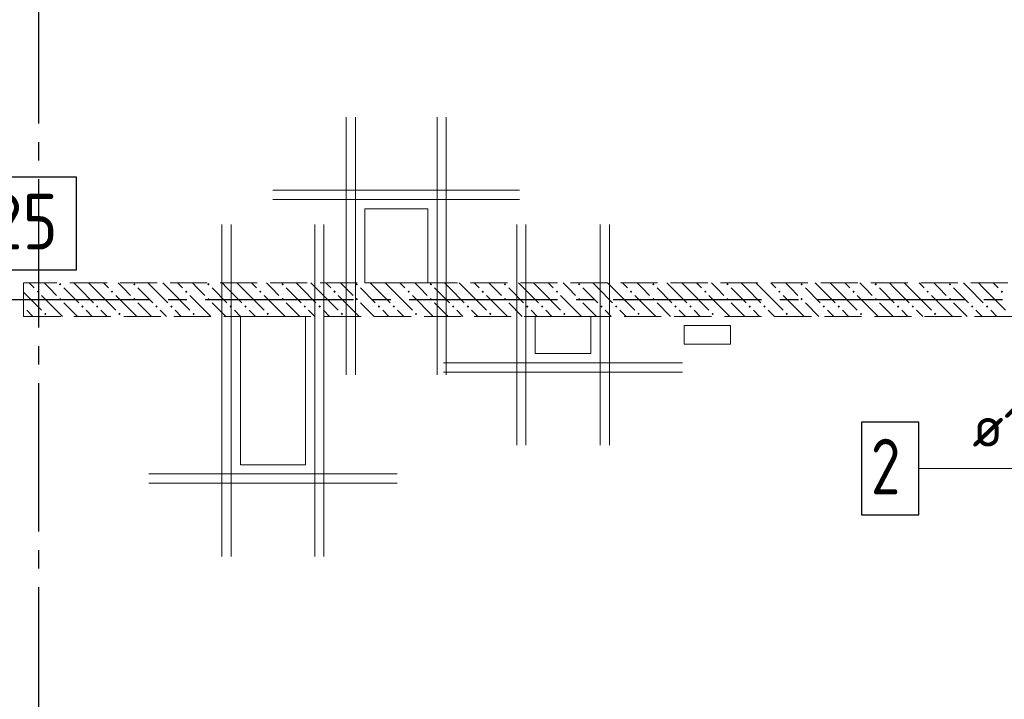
# Model space of a CAD drawing. Header units: millimetres. Extents: x 0 to 43617, y 0 to 59400.
# Tile 41 of 45: x 16223 to 21534, y 48015 to 51680. Entities that reach past the tile are written whole.
import ezdxf

# ---------------------------------------------------------------- set-up
doc = ezdxf.new("R2010")
doc.units = ezdxf.units.MM
doc.linetypes.add('______2', pattern=[270, 200, -70])
doc.linetypes.add('______5', pattern=[1100, 800, -100, 100, -100])
for name, color, linetype, lineweight in [('ДОП Низ по У', 7, 'Continuous', 25), ('Обрамление П-обр. равн.', 7, 'Continuous', 25), ('Обрамление проемов стержнями', 7, 'Continuous', 25), ('Оси', 40, '______5', 18), ('Позиционная метка номер позиции', 7, 'Continuous', 13)]:
    doc.layers.add(name, color=color, linetype=linetype, lineweight=lineweight)
doc.layers.add('ЖБ Перекрытие верхний уровень', color=7, linetype='Continuous', lineweight=25, true_color=0xe0e0ff)
doc.layers.add('ЖБ Стена верхний уровень', color=7, linetype='Continuous', lineweight=25, true_color=0x006e00)
doc.styles.add('ISOCPEUR', font='txt')

msp = doc.modelspace()

# ---------------------------------------------------------------- hatches: boundary and pattern name
at = {"layer": 'ЖБ Стена верхний уровень', "linetype": 'Continuous', "lineweight": 18, "transparency": 33554687}
for points in [[(16434.5, 50253.1), (16440.9, 50259.6), (16447.4, 50253.1), (16440.9, 50246.6)], [(16834.5, 50253.1), (16840.9, 50259.6), (16847.4, 50253.1), (16840.9, 50246.6)], [(17234.5, 50253.1), (17240.9, 50259.6), (17247.4, 50253.1), (17240.9, 50246.6)], [(17634.5, 50253.1), (17640.9, 50259.6), (17647.4, 50253.1), (17640.9, 50246.6)], [(18034.5, 50253.1), (18040.9, 50259.6), (18047.4, 50253.1), (18040.9, 50246.6)], [(18434.5, 50253.1), (18440.9, 50259.6), (18447.4, 50253.1), (18440.9, 50246.6)], [(18834.5, 50253.1), (18840.9, 50259.6), (18847.4, 50253.1), (18840.9, 50246.6)], [(19234.5, 50253.1), (19240.9, 50259.6), (19247.4, 50253.1), (19240.9, 50246.6)], [(19634.5, 50253.1), (19640.9, 50259.6), (19647.4, 50253.1), (19640.9, 50246.6)], [(20034.5, 50253.1), (20040.9, 50259.6), (20047.4, 50253.1), (20040.9, 50246.6)], [(20434.5, 50253.1), (20440.9, 50259.6), (20447.4, 50253.1), (20440.9, 50246.6)], [(20834.5, 50253.1), (20840.9, 50259.6), (20847.4, 50253.1), (20840.9, 50246.6)], [(21234.5, 50253.1), (21240.9, 50259.6), (21247.4, 50253.1), (21240.9, 50246.6)], [(16314.5, 50213.1), (16321, 50219.6), (16327.5, 50213.1), (16321, 50206.6)], [(16714.5, 50213.1), (16721, 50219.6), (16727.5, 50213.1), (16721, 50206.6)], [(17114.5, 50213.1), (17121, 50219.6), (17127.5, 50213.1), (17121, 50206.6)], [(17514.5, 50213.1), (17521, 50219.6), (17527.5, 50213.1), (17521, 50206.6)], [(17914.5, 50213.1), (17921, 50219.6), (17927.5, 50213.1), (17921, 50206.6)], [(18314.5, 50213.1), (18321, 50219.6), (18327.5, 50213.1), (18321, 50206.6)], [(18714.5, 50213.1), (18721, 50219.6), (18727.4, 50213.1), (18721, 50206.6)], [(19114.5, 50213.1), (19121, 50219.6), (19127.4, 50213.1), (19121, 50206.6)], [(19514.5, 50213.1), (19521, 50219.6), (19527.4, 50213.1), (19521, 50206.6)], [(19914.5, 50213.1), (19921, 50219.6), (19927.4, 50213.1), (19921, 50206.6)], [(20314.5, 50213.1), (20321, 50219.6), (20327.4, 50213.1), (20321, 50206.6)], [(20714.5, 50213.1), (20721, 50219.6), (20727.4, 50213.1), (20721, 50206.6)], [(21114.5, 50213.1), (21121, 50219.6), (21127.4, 50213.1), (21121, 50206.6)], [(21514.5, 50213.1), (21521, 50219.6), (21527.4, 50213.1), (21521, 50206.6)], [(16434.5, 50173.1), (16440.9, 50179.6), (16447.4, 50173.1), (16440.9, 50166.6)], [(16834.5, 50173.1), (16840.9, 50179.6), (16847.4, 50173.1), (16840.9, 50166.6)], [(17234.5, 50173.1), (17240.9, 50179.6), (17247.4, 50173.1), (17240.9, 50166.6)], [(17634.5, 50173.1), (17640.9, 50179.6), (17647.4, 50173.1), (17640.9, 50166.6)], [(18034.5, 50173.1), (18040.9, 50179.6), (18047.4, 50173.1), (18040.9, 50166.6)], [(18434.5, 50173.1), (18440.9, 50179.6), (18447.4, 50173.1), (18440.9, 50166.6)], [(18834.5, 50173.1), (18840.9, 50179.6), (18847.4, 50173.1), (18840.9, 50166.6)], [(19234.5, 50173.1), (19240.9, 50179.6), (19247.4, 50173.1), (19240.9, 50166.6)], [(19634.5, 50173.1), (19640.9, 50179.6), (19647.4, 50173.1), (19640.9, 50166.6)], [(20034.5, 50173.1), (20040.9, 50179.6), (20047.4, 50173.1), (20040.9, 50166.6)], [(20434.5, 50173.1), (20440.9, 50179.6), (20447.4, 50173.1), (20440.9, 50166.6)], [(20834.5, 50173.1), (20840.9, 50179.6), (20847.4, 50173.1), (20840.9, 50166.6)], [(21234.5, 50173.1), (21240.9, 50179.6), (21247.4, 50173.1), (21240.9, 50166.6)], [(16244, 50136.6), (16247.4, 50133.1), (16244, 50129.7)], [(16354.4, 50093.1), (16360.9, 50099.6), (16367.4, 50093.1), (16360.9, 50086.6)], [(16554.4, 50133.1), (16560.9, 50139.6), (16567.4, 50133.1), (16560.9, 50126.6)], [(16634.5, 50133.1), (16640.9, 50139.6), (16647.4, 50133.1), (16640.9, 50126.6)], [(16754.4, 50093.1), (16760.9, 50099.6), (16767.4, 50093.1), (16760.9, 50086.6)], [(16954.4, 50133.1), (16960.9, 50139.6), (16967.4, 50133.1), (16960.9, 50126.6)], [(17034.5, 50133.1), (17040.9, 50139.6), (17047.4, 50133.1), (17040.9, 50126.6)], [(17154.4, 50093.1), (17160.9, 50099.6), (17167.4, 50093.1), (17160.9, 50086.6)], [(17354.4, 50133.1), (17360.9, 50139.6), (17367.4, 50133.1), (17360.9, 50126.6)], [(17434.5, 50133.1), (17440.9, 50139.6), (17447.4, 50133.1), (17440.9, 50126.6)], [(17554.4, 50093.1), (17560.9, 50099.6), (17567.4, 50093.1), (17560.9, 50086.6)], [(17754.4, 50133.1), (17760.9, 50139.6), (17767.4, 50133.1), (17760.9, 50126.6)], [(17834.5, 50133.1), (17840.9, 50139.6), (17847.4, 50133.1), (17840.9, 50126.6)], [(17954.4, 50093.1), (17960.9, 50099.6), (17967.4, 50093.1), (17960.9, 50086.6)], [(18154.4, 50133.1), (18160.9, 50139.6), (18167.4, 50133.1), (18160.9, 50126.6)], [(18234.5, 50133.1), (18240.9, 50139.6), (18247.4, 50133.1), (18240.9, 50126.6)], [(18354.4, 50093.1), (18360.9, 50099.6), (18367.4, 50093.1), (18360.9, 50086.6)], [(18554.4, 50133.1), (18560.9, 50139.6), (18567.4, 50133.1), (18560.9, 50126.6)], [(18634.5, 50133.1), (18640.9, 50139.6), (18647.4, 50133.1), (18640.9, 50126.6)], [(18754.4, 50093.1), (18760.9, 50099.6), (18767.4, 50093.1), (18760.9, 50086.6)], [(18954.4, 50133.1), (18960.9, 50139.6), (18967.4, 50133.1), (18960.9, 50126.6)], [(19034.5, 50133.1), (19040.9, 50139.6), (19047.4, 50133.1), (19040.9, 50126.6)], [(19154.4, 50093.1), (19160.9, 50099.6), (19167.4, 50093.1), (19160.9, 50086.6)], [(19354.4, 50133.1), (19360.9, 50139.6), (19367.4, 50133.1), (19360.9, 50126.6)], [(19434.5, 50133.1), (19440.9, 50139.6), (19447.4, 50133.1), (19440.9, 50126.6)], [(19554.4, 50093.1), (19560.9, 50099.6), (19567.4, 50093.1), (19560.9, 50086.6)], [(19754.4, 50133.1), (19760.9, 50139.6), (19767.4, 50133.1), (19760.9, 50126.6)], [(19834.5, 50133.1), (19840.9, 50139.6), (19847.4, 50133.1), (19840.9, 50126.6)], [(19954.4, 50093.1), (19960.9, 50099.6), (19967.4, 50093.1), (19960.9, 50086.6)], [(20154.4, 50133.1), (20160.9, 50139.6), (20167.4, 50133.1), (20160.9, 50126.6)], [(20234.5, 50133.1), (20240.9, 50139.6), (20247.4, 50133.1), (20240.9, 50126.6)], [(20354.4, 50093.1), (20360.9, 50099.6), (20367.4, 50093.1), (20360.9, 50086.6)], [(20554.4, 50133.1), (20560.9, 50139.6), (20567.4, 50133.1), (20560.9, 50126.6)], [(20634.5, 50133.1), (20640.9, 50139.6), (20647.4, 50133.1), (20640.9, 50126.6)], [(20754.4, 50093.1), (20760.9, 50099.6), (20767.4, 50093.1), (20760.9, 50086.6)], [(20954.4, 50133.1), (20960.9, 50139.6), (20967.4, 50133.1), (20960.9, 50126.6)], [(21034.5, 50133.1), (21040.9, 50139.6), (21047.4, 50133.1), (21040.9, 50126.6)], [(21154.4, 50093.1), (21160.9, 50099.6), (21167.4, 50093.1), (21160.9, 50086.6)], [(21354.4, 50133.1), (21360.9, 50139.6), (21367.4, 50133.1), (21360.9, 50126.6)], [(21434.5, 50133.1), (21440.9, 50139.6), (21447.4, 50133.1), (21440.9, 50126.6)]]:
    msp.add_hatch(color=7, dxfattribs=at).paths.add_polyline_path(points, flags=16)

# ---------------------------------------------------------------- linework, layer by layer
at = {"layer": 'ДОП Низ по У', "color": 7, "linetype": 'Continuous', "lineweight": 25, "transparency": 33554687}
msp.add_lwpolyline([(16009.8, 50331.1), (16529.8, 50331.1), (16529.8, 50831.1), (16009.8, 50831.1), (16009.8, 50331.1)], dxfattribs=at)
at = {"layer": 'ЖБ Перекрытие верхний уровень', "color": 7, "linetype": 'Continuous', "lineweight": 18, "transparency": 33554687}
for p, q in [((18424, 50660), (18084, 50660)), ((18084, 50660), (18084, 50260)), ((18424, 50260), (18424, 50660)), ((18084, 50260), (18424, 50260)), ((17764, 50080), (17414, 50080)), ((17414, 50080), (17414, 49280)), ((17764, 49280), (17764, 50080)), ((19304, 50080), (19004, 50080)), ((19004, 50080), (19004, 49880)), ((19304, 49880), (19304, 50080)), ((20057.2, 50030), (19807.2, 50030)), ((19807.2, 50030), (19807.2, 49930)), ((20057.2, 49930), (20057.2, 50030)), ((19807.2, 49930), (20057.2, 49930)), ((19004, 49880), (19304, 49880)), ((17414, 49280), (17764, 49280))]:
    msp.add_line(p, q, dxfattribs=at)
at = {"layer": 'ЖБ Стена верхний уровень', "color": 251, "linetype": '______2', "lineweight": 13, "true_color": 0x656565, "transparency": 33554687}
for p, q in [((21824, 50260), (16244, 50260)), ((16244, 50260), (16244, 50080)), ((16244, 50080), (21824, 50080))]:
    msp.add_line(p, q, dxfattribs=at)
at = {"layer": 'ЖБ Стена верхний уровень', "color": 9, "linetype": 'Continuous', "lineweight": 18, "true_color": 0xc7c7c7, "transparency": 33554687}
for p, q in [((16274.1, 50260), (16301, 50233.1)), ((16381, 50233.1), (16354.1, 50260)), ((16540.9, 50233.1), (16514.1, 50260)), ((16594.1, 50260), (16621, 50233.1)), ((16674.1, 50260), (16701, 50233.1)), ((16781, 50233.1), (16754.1, 50260)), ((16940.9, 50233.1), (16914.1, 50260)), ((16994.1, 50260), (17021, 50233.1)), ((17074.1, 50260), (17101, 50233.1)), ((17181, 50233.1), (17154.1, 50260)), ((17340.9, 50233.1), (17314.1, 50260)), ((17394.1, 50260), (17421, 50233.1)), ((17474.1, 50260), (17501, 50233.1)), ((17581, 50233.1), (17554.1, 50260)), ((17740.9, 50233.1), (17714.1, 50260)), ((17794.1, 50260), (17821, 50233.1)), ((17874.1, 50260), (17901, 50233.1)), ((17981, 50233.1), (17954.1, 50260)), ((18140.9, 50233.1), (18114.1, 50260)), ((18194.1, 50260), (18221, 50233.1)), ((18274.1, 50260), (18301, 50233.1)), ((18381, 50233.1), (18354.1, 50260)), ((18540.9, 50233.1), (18514.1, 50260)), ((18594.1, 50260), (18621, 50233.1)), ((18674.1, 50260), (18701, 50233.1)), ((18781, 50233.1), (18754.1, 50260)), ((18940.9, 50233.1), (18914.1, 50260)), ((18994.1, 50260), (19021, 50233.1)), ((19074.1, 50260), (19101, 50233.1)), ((19181, 50233.1), (19154.1, 50260)), ((19340.9, 50233.1), (19314.1, 50260)), ((19394.1, 50260), (19421, 50233.1)), ((19474.1, 50260), (19501, 50233.1)), ((19581, 50233.1), (19554.1, 50260)), ((19740.9, 50233.1), (19714.1, 50260)), ((19794.1, 50260), (19821, 50233.1)), ((19874.1, 50260), (19901, 50233.1)), ((19981, 50233.1), (19954.1, 50260)), ((20140.9, 50233.1), (20114.1, 50260)), ((20194.1, 50260), (20221, 50233.1)), ((20274.1, 50260), (20301, 50233.1)), ((20381, 50233.1), (20354.1, 50260)), ((20540.9, 50233.1), (20514.1, 50260)), ((20594.1, 50260), (20621, 50233.1)), ((20674.1, 50260), (20701, 50233.1)), ((20781, 50233.1), (20754.1, 50260)), ((20940.9, 50233.1), (20914.1, 50260)), ((20994.1, 50260), (21021, 50233.1)), ((21074.1, 50260), (21101, 50233.1)), ((21181, 50233.1), (21154.1, 50260)), ((21340.9, 50233.1), (21314.1, 50260)), ((21394.1, 50260), (21421, 50233.1)), ((21474.1, 50260), (21501, 50233.1)), ((16244, 50210.1), (16340.9, 50113.1)), ((16340.9, 50193.1), (16454.1, 50080)), ((16421, 50193.1), (16381, 50233.1)), ((16460.9, 50233.1), (16540.9, 50153.1)), ((16540.9, 50233.1), (16621, 50153.1)), ((16621, 50233.1), (16740.9, 50113.1)), ((16740.9, 50193.1), (16854.1, 50080)), ((16821, 50193.1), (16781, 50233.1)), ((16860.9, 50233.1), (16940.9, 50153.1)), ((16940.9, 50233.1), (17021, 50153.1)), ((17021, 50233.1), (17140.9, 50113.1)), ((17140.9, 50193.1), (17254.1, 50080)), ((17221, 50193.1), (17181, 50233.1)), ((17260.9, 50233.1), (17340.9, 50153.1)), ((17340.9, 50233.1), (17421, 50153.1)), ((17421, 50233.1), (17540.9, 50113.1)), ((17540.9, 50193.1), (17654.1, 50080)), ((17621, 50193.1), (17581, 50233.1)), ((17660.9, 50233.1), (17740.9, 50153.1)), ((17740.9, 50233.1), (17821, 50153.1)), ((17821, 50233.1), (17940.9, 50113.1)), ((17940.9, 50193.1), (18054.1, 50080)), ((18021, 50193.1), (17981, 50233.1)), ((18060.9, 50233.1), (18140.9, 50153.1)), ((18140.9, 50233.1), (18221, 50153.1)), ((18221, 50233.1), (18340.9, 50113.1)), ((18340.9, 50193.1), (18454.1, 50080)), ((18421, 50193.1), (18381, 50233.1)), ((18460.9, 50233.1), (18540.9, 50153.1)), ((18540.9, 50233.1), (18621, 50153.1)), ((18621, 50233.1), (18740.9, 50113.1)), ((18740.9, 50193.1), (18854.1, 50080)), ((18821, 50193.1), (18781, 50233.1)), ((18860.9, 50233.1), (18940.9, 50153.1)), ((18940.9, 50233.1), (19021, 50153.1)), ((19021, 50233.1), (19140.9, 50113.1)), ((19140.9, 50193.1), (19254.1, 50080)), ((19221, 50193.1), (19181, 50233.1)), ((19260.9, 50233.1), (19340.9, 50153.1)), ((19340.9, 50233.1), (19421, 50153.1)), ((19421, 50233.1), (19540.9, 50113.1)), ((19540.9, 50193.1), (19654.1, 50080)), ((19621, 50193.1), (19581, 50233.1)), ((19660.9, 50233.1), (19740.9, 50153.1)), ((19740.9, 50233.1), (19821, 50153.1)), ((19821, 50233.1), (19940.9, 50113.1)), ((19940.9, 50193.1), (20054.1, 50080)), ((20021, 50193.1), (19981, 50233.1)), ((20060.9, 50233.1), (20140.9, 50153.1)), ((20140.9, 50233.1), (20221, 50153.1)), ((20221, 50233.1), (20340.9, 50113.1)), ((20340.9, 50193.1), (20454.1, 50080)), ((20421, 50193.1), (20381, 50233.1)), ((20460.9, 50233.1), (20540.9, 50153.1)), ((20540.9, 50233.1), (20621, 50153.1)), ((20621, 50233.1), (20740.9, 50113.1)), ((20740.9, 50193.1), (20854.1, 50080)), ((20821, 50193.1), (20781, 50233.1)), ((20860.9, 50233.1), (20940.9, 50153.1)), ((20940.9, 50233.1), (21021, 50153.1)), ((21021, 50233.1), (21140.9, 50113.1)), ((21140.9, 50193.1), (21254.1, 50080)), ((21221, 50193.1), (21181, 50233.1)), ((21260.9, 50233.1), (21340.9, 50153.1)), ((21340.9, 50233.1), (21421, 50153.1)), ((21421, 50233.1), (21540.9, 50113.1)), ((16460.9, 50153.1), (16534.1, 50080)), ((16860.9, 50153.1), (16934.1, 50080)), ((17260.9, 50153.1), (17334.1, 50080)), ((17660.9, 50153.1), (17734.1, 50080)), ((18060.9, 50153.1), (18134.1, 50080)), ((18460.9, 50153.1), (18534.1, 50080)), ((18860.9, 50153.1), (18934.1, 50080)), ((19260.9, 50153.1), (19334.1, 50080)), ((19660.9, 50153.1), (19734.1, 50080)), ((20060.9, 50153.1), (20134.1, 50080)), ((20460.9, 50153.1), (20534.1, 50080)), ((20860.9, 50153.1), (20934.1, 50080)), ((21260.9, 50153.1), (21334.1, 50080)), ((16260.9, 50113.1), (16294.1, 50080)), ((16614.1, 50080), (16581, 50113.1)), ((16660.9, 50113.1), (16694.1, 50080)), ((17014.1, 50080), (16981, 50113.1)), ((17060.9, 50113.1), (17094.1, 50080)), ((17414.1, 50080), (17381, 50113.1)), ((17460.9, 50113.1), (17494.1, 50080)), ((17814.1, 50080), (17781, 50113.1)), ((17860.9, 50113.1), (17894.1, 50080)), ((18214.1, 50080), (18181, 50113.1)), ((18260.9, 50113.1), (18294.1, 50080)), ((18614.1, 50080), (18581, 50113.1)), ((18660.9, 50113.1), (18694.1, 50080)), ((19014.1, 50080), (18981, 50113.1)), ((19060.9, 50113.1), (19094.1, 50080)), ((19414.1, 50080), (19381, 50113.1)), ((19460.9, 50113.1), (19494.1, 50080)), ((19814.1, 50080), (19781, 50113.1)), ((19860.9, 50113.1), (19894.1, 50080)), ((20214.1, 50080), (20181, 50113.1)), ((20260.9, 50113.1), (20294.1, 50080)), ((20614.1, 50080), (20581, 50113.1)), ((20660.9, 50113.1), (20694.1, 50080)), ((21014.1, 50080), (20981, 50113.1)), ((21060.9, 50113.1), (21094.1, 50080)), ((21414.1, 50080), (21381, 50113.1)), ((21460.9, 50113.1), (21494.1, 50080))]:
    msp.add_line(p, q, dxfattribs=at)
at = {"layer": 'Обрамление П-обр. равн.', "color": 7, "linetype": 'Continuous', "lineweight": 13, "transparency": 33554687}
msp.add_line((21232, 49260), (23274, 49260), dxfattribs=at)
at = {"layer": 'Обрамление П-обр. равн.', "color": 7, "linetype": 'Continuous', "lineweight": 25, "transparency": 33554687}
msp.add_lwpolyline([(20764, 49010), (21074, 49010), (21074, 49510), (20764, 49510), (20764, 49010)], dxfattribs=at)
at = {"layer": 'Обрамление проемов стержнями', "color": 7, "linetype": 'Continuous', "lineweight": 18, "transparency": 33554687}
for p, q in [((17984, 49765.3), (17984, 51155)), ((17984, 49765.3), (17984, 51155)), ((18034, 49765.3), (18034, 51155)), ((18034, 49765.3), (18034, 51155)), ((18474, 49765.3), (18474, 51155)), ((18474, 49765.3), (18474, 51155)), ((18524, 49765.3), (18524, 51155)), ((18524, 49765.3), (18524, 51155)), ((17589, 50760), (18919, 50760)), ((17589, 50760), (18919, 50760)), ((17589, 50710), (18919, 50710)), ((17589, 50710), (18919, 50710)), ((17314, 50575), (17314, 48785)), ((17314, 50575), (17314, 48785)), ((17364, 50575), (17364, 48785)), ((17364, 50575), (17364, 48785)), ((17814, 50575), (17814, 48785)), ((17814, 50575), (17814, 48785)), ((17864, 50575), (17864, 48785)), ((17864, 50575), (17864, 48785)), ((18904, 50575), (18904, 49385)), ((18904, 50575), (18904, 49385)), ((18954, 50575), (18954, 49385)), ((18954, 50575), (18954, 49385)), ((19354, 50575), (19354, 49385)), ((19354, 50575), (19354, 49385)), ((19404, 50575), (19404, 49385)), ((19404, 50575), (19404, 49385)), ((19799, 49830), (18509, 49830)), ((19799, 49830), (18509, 49830)), ((19799, 49780), (18509, 49780)), ((19799, 49780), (18509, 49780)), ((18259, 49230), (16919, 49230)), ((18259, 49230), (16919, 49230)), ((18259, 49180), (16919, 49180)), ((18259, 49180), (16919, 49180))]:
    msp.add_line(p, q, dxfattribs=at)
at = {"layer": 'Оси', "color": 8, "linetype": '______5', "lineweight": -3, "transparency": 33554687}
for p, q in [((16324, 57420), (16324, 7100)), ((26824, 50170), (4600, 50170))]:
    msp.add_line(p, q, dxfattribs=at)
at = {"layer": 'Позиционная метка номер позиции', "color": 7, "linetype": 'Continuous', "lineweight": 13, "transparency": 33554687}
for points in [[(25659, 50330), (25359, 50030), (25359, 49260), (21074, 49260)], [(26054, 50150), (25754, 49850), (25359, 49850), (25359, 49260), (21074, 49260)]]:
    msp.add_lwpolyline(points, dxfattribs=at)

# ---------------------------------------------------------------- texts
at = {"layer": 'ДОП Низ по У', "color": 7, "linetype": 'Continuous', "lineweight": 13, "transparency": 33554687, "insert": (16059.8, 50441.1), "char_height": 300, "width": 550.811, "attachment_point": 7, "style": 'ISOCPEUR'}
msp.add_mtext('\\W0.87;25', dxfattribs=at)
at = {"layer": 'Обрамление П-обр. равн.', "color": 7, "linetype": 'Continuous', "lineweight": 13, "transparency": 33554687, "attachment_point": 7, "style": 'ISOCPEUR'}
for s, insert, char_height, width in [('\\W0.96;ø10 L=930mm ', (21362, 49377.3), 220, 1996.291), ('\\W0.78;2', (20814, 49120), 300, 326.407)]:
    msp.add_mtext(s, dxfattribs=dict(at, insert=insert, char_height=char_height, width=width))

doc.saveas('drawing.dxf')
